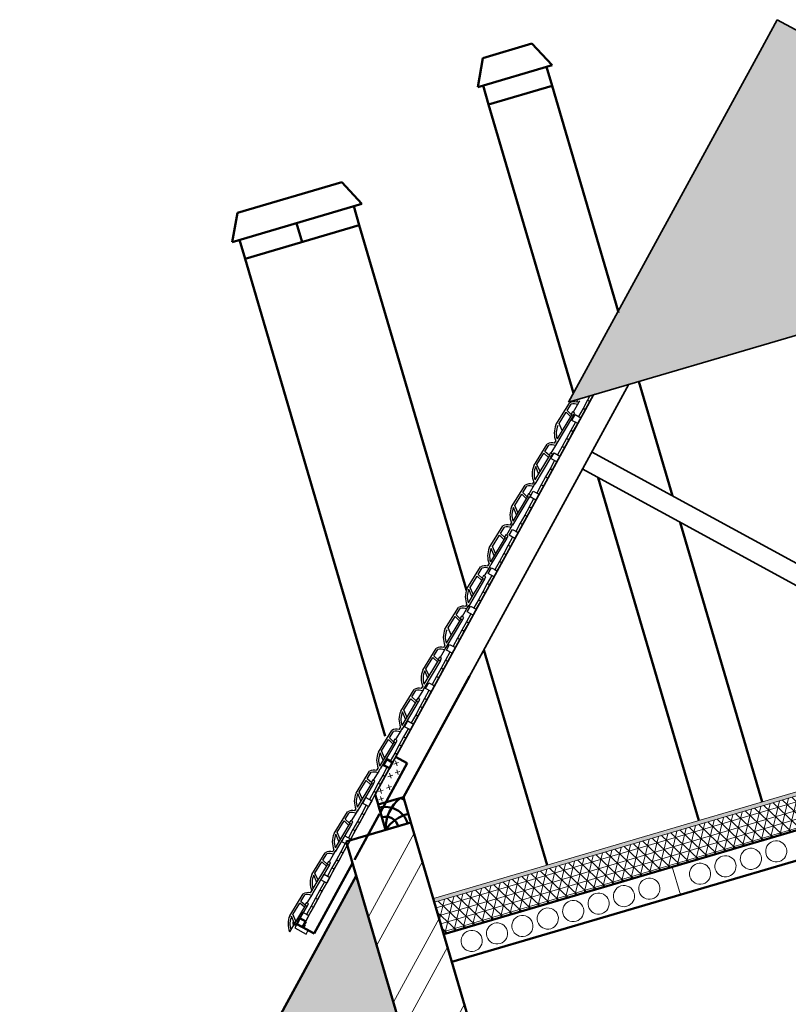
# Model space of a CAD drawing. Header units: millimetres. Extents: x -2096172177 to 2055029645, y -728784453 to 1899906214.
# Tile 104 of 109: x 1885297368 to 1892788845, y 1842070595 to 1851662433. Entities that reach past the tile are written whole.
import ezdxf

# ---------------------------------------------------------------- set-up
doc = ezdxf.new("R2010")
doc.units = ezdxf.units.MM
for name, color, linetype, lineweight in [('Лестница и ступ', 100, 'Continuous', 18), ('линии', 3, 'Continuous', 20), ('Наружные стены', 1, 'Continuous', 50), ('стропила', 5, 'Continuous', 35), ('Уровни пола', 240, 'Continuous', 50), ('черепица', 20, 'Continuous', 30), ('Штриховки', 212, 'Continuous', 25)]:
    doc.layers.add(name, color=color, linetype=linetype, lineweight=lineweight)

# ---------------------------------------------------------------- blocks, each defined once
blk = doc.blocks.new('Фасад (на основе 1 эт)')
at = {"layer": 'Наружные стены', "lineweight": 20}
h = blk.add_hatch(dxfattribs=at)
h.set_pattern_fill('AR-SAND', color=5, scale=0.5)
h.set_pattern_definition([(37.5, (1738189.194, 858432.59), (-0.8000156, 24.470662), [0, -19.304, 0, -21.59, 0, -20.6375]), (7.5, (1738189.194, 858432.59), (22.476164, 35.841255), [0, -10.414, 0, -17.399, 0, -6.6675]), (327.5, (1738173.573, 858432.59), (39.5496185, 0.0718592), [0, -6.35, 0, -22.86, 0, -29.845]), (317.5, (1738173.573, 858432.59), (38.177823, 11.146466), [0, -3.175, 0, -14.986, 0, -17.145])])
h.paths.add_polyline_path([(1812257.054, 959265.777), (1812257.054, 959235.777), (1817574.554, 959235.777), (1817574.554, 959265.777)])
h.paths.add_polyline_path([(1807629.554, 959265.777), (1807629.554, 959235.777), (1811747.047, 959235.777), (1811747.047, 959265.777)])
at = {"layer": 'Уровни пола', "lineweight": 20}
h = blk.add_hatch(dxfattribs=at)
h.set_pattern_fill('NET3', color=3, scale=20)
h.set_pattern_definition([(0, (1738789.194, 858432.59), (0, 63.5), []), (60, (1738789.194, 858432.59), (-54.992613, 31.75), []), (120, (1738789.194, 858432.59), (-54.992613, -31.75), [])])
h.paths.add_polyline_path([(1817574.554, 959235.777), (1812257.054, 959235.777), (1812257.054, 958985.777), (1817574.554, 958985.777)])
h.paths.add_polyline_path([(1811747.047, 959235.777), (1807629.554, 959235.777), (1807629.554, 958985.777), (1811747.044, 958985.777), (1811747.044, 959060.778), (1811747.044, 959145.778), (1811747.047, 959145.778)])
at = {"layer": 'Штриховки'}
h = blk.add_hatch(dxfattribs=at)
h.set_pattern_fill('TILE3', color=256, scale=4, pattern_type=2)
h.set_pattern_definition([(331.6993, (1306856.644, 685659.73), (400.00005757, -199.99943377), [29.5296, -2923.4334]), (323.9727, (1306876.644, 685668.73), (1400.0000374, -999.99716957), [27.203, -2693.0886]), (84.8572, (1306721.6435, 685619.7295), (1600.011055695, 17800.0000799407), [196.7922, -19884.0456]), (46.8476, (1306745.6435, 685629.7295), (2800.00097714, 2999.99994522), [21.9318, -4364.4114]), (90, (1306739.64, 685615.73), (-200, 1e-14), [4, -196]), (59.0362, (1306739.644, 685619.73), (200.0003757, 400.0001299), [11.662, -1154.529]), (63.4349, (1306721.64, 685619.73), (0.00026, 199.999913), [15.6524, -431.5614]), (49.899, (1306728.6435, 685633.7295), (1000.00343812, 1200.00001941), [24.8394, -4943.0642]), (0, (1306721.64, 685619.73), (0, 200), [18, -182]), (16.2602, (1306786.6435, 685659.7295), (3400.00008218, 999.9997206), [25, -4974.9998]), (20.556, (1306766.644, 685668.73), (999.9999944, 399.9990588), [34.176, -1674.6242]), (7.4314, (1306798.6435, 685680.7295), (2999.99995095, 399.9995566), [23.1948, -4615.7704]), (36.0273, (1306744.644, 685652.73), (799.99998864, 599.9985412), [27.203, -2693.0886]), (28.3007, (1306760.644, 685645.73), (2199.9998857, 1199.99727138), [29.5296, -2923.4334]), (352.5686, (1306821.6435, 685683.7295), (1599.99993232, -199.99977732), [23.1948, -4615.7704]), (339.444, (1306844.644, 685680.73), (599.9999651, -199.9994856), [34.176, -1674.6242]), (343.7398, (1306832.6435, 685666.7295), (1400.00003287, -399.99988495), [25, -4974.9998]), (0, (1306810.64, 685666.73), (0, 200), [22, -178]), (275.1429, (1306904.0035, 685815.7295), (200.00529586, -2200.0000152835), [196.7922, -19884.0486]), (0, (1306903.64, 685619.73), (0, 200), [18, -182]), (310.101, (1306898.6435, 685652.7295), (2200.00711284, -2600.00006477), [24.8394, -4943.0642]), (296.5651, (1306914.64, 685633.73), (200.000172, -200.0001), [15.6524, -431.5614]), (300.9638, (1306897.644, 685629.73), (400.0007025, -599.9999475), [11.662, -1154.529]), (90, (1306903.64, 685615.73), (-200, 1e-14), [4, -196]), (313.1524, (1306882.6435, 685645.7295), (200.00011609, -200.00007178), [21.9318, -4364.4114])])
h.paths.add_polyline_path([(1811996.946, 964909.975), (1809667.088, 962580.117), (1814326.804, 962580.117)])
at = {"layer": 'Штриховки', "lineweight": 20}
h = blk.add_hatch(dxfattribs=at)
h.set_pattern_fill('ANSI32', color=5)
h.set_pattern_definition([(45, (1306721.64, 685615.73), (-336.7596, 336.7596), []), (45, (1306946.15, 685615.73), (-336.7596, 336.7596), [])])
h.paths.add_polyline_path([(1804374.554, 955840.777), (1803864.554, 955840.777), (1803864.554, 952765.777), (1804374.554, 952765.777), (1804374.554, 952765.777)])
h.paths.add_polyline_path([(1807629.554, 959865.777), (1807429.554, 959865.777), (1807290.03, 959865.777), (1807119.554, 959695.433), (1807119.554, 952765.777), (1807629.554, 952765.777), (1807629.554, 952765.777)])
h.paths.add_polyline_path([(1818084.554, 956675.777), (1817574.554, 956675.777), (1817574.554, 955235.777), (1818084.554, 955235.777)])
h.paths.add_polyline_path([(1816884.554, 959865.777), (1816374.554, 959865.777), (1816374.554, 959265.777), (1816884.554, 959265.777)])
h = blk.add_hatch(dxfattribs=at)
h.set_pattern_fill('TILE3', color=256, scale=4, pattern_type=2)
h.set_pattern_definition([(331.6993, (1747741.899, 862003.465), (400.0000576, -199.9994338), [29.5296, -2923.4334]), (323.9727, (1747761.899, 862012.465), (1400.0000374, -999.9971696), [27.203, -2693.0886]), (84.8572, (1747606.8986, 861963.465), (1600.011055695, 17800.00007994), [196.7922, -19884.0456]), (46.8476, (1747630.899, 861973.465), (2800.00097714, 2999.9999452), [21.9318, -4364.4114]), (90, (1747624.9, 861959.47), (-200, 1e-14), [4, -196]), (59.0362, (1747624.9, 861963.465), (200.000376, 400.00013), [11.662, -1154.529]), (63.4349, (1747606.9, 861963.465), (0.00026, 199.99991), [15.6524, -431.5614]), (49.899, (1747613.899, 861977.465), (1000.0034381, 1200.0000194), [24.8394, -4943.0642]), (0, (1747606.9, 861963.47), (0, 200), [18, -182]), (16.2602, (1747671.899, 862003.465), (3400.0000822, 999.9997206), [25, -4974.9998]), (20.556, (1747651.899, 862012.465), (999.9999944, 399.999059), [34.176, -1674.6242]), (7.4314, (1747683.899, 862024.465), (2999.99995095, 399.9995566), [23.1948, -4615.7704]), (36.0273, (1747629.899, 861996.465), (799.9999886, 599.9985412), [27.203, -2693.0886]), (28.3007, (1747645.899, 861989.465), (2199.9998857, 1199.9972714), [29.5296, -2923.4334]), (352.5686, (1747706.899, 862027.465), (1599.9999323, -199.9997773), [23.1948, -4615.7704]), (339.444, (1747729.899, 862024.465), (599.999965, -199.9994856), [34.176, -1674.6242]), (343.7398, (1747717.899, 862010.465), (1400.00003287, -399.99988495), [25, -4974.9998]), (0, (1747695.9, 862010.47), (0, 200), [22, -178]), (275.1429, (1747789.2586, 862159.465), (200.00529586, -2200.000015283), [196.7922, -19884.0486]), (0, (1747788.9, 861963.47), (0, 200), [18, -182]), (310.101, (1747783.899, 861996.465), (2200.00711284, -2600.00006477), [24.8394, -4943.0642]), (296.5651, (1747799.9, 861977.465), (200.00017, -200.0001), [15.6524, -431.5614]), (300.9638, (1747782.9, 861973.465), (400.000703, -599.999947), [11.662, -1154.529]), (90, (1747788.9, 861959.47), (-200, 1e-14), [4, -196]), (313.1524, (1747767.899, 861989.465), (200.0001161, -200.0000718), [21.9318, -4364.4114])])
h.paths.add_polyline_path([(1803864.554, 956340.777), (1803364.554, 955840.777), (1807119.554, 955840.777), (1807119.554, 959595.777)])
at = {"layer": 'Лестница и ступ'}
blk.add_line((1811996.946, 964909.975), (1810221.606, 963135.639), dxfattribs=at)
at = {"layer": 'Наружные стены'}
for p, q in [((1807119.554, 952015.777), (1807119.554, 959865.777)), ((1807629.554, 959865.777), (1807119.554, 959865.777)), ((1807629.554, 952015.777), (1807629.554, 959865.777))]:
    blk.add_line(p, q, dxfattribs=at)
at = {"layer": 'Наружные стены', "color": 1, "lineweight": 15}
for p, q in [((1807629.554, 958765.777), (1807629.554, 958985.777)), ((1809429.554, 958765.777), (1809429.554, 958985.777))]:
    blk.add_line(p, q, dxfattribs=at)
at = {"layer": 'стропила'}
for p in [(1811805.249, 964718.277), (1812188.644, 964718.277)]:
    blk.add_line(p, (1811996.946, 964909.975), dxfattribs=at)
at = {"layer": 'стропила', "ltscale": 100}
for p, q in [((1809667.088, 962580.117), (1811805.249, 964718.277)), ((1807429.554, 960145.777), (1809863.893, 962580.117)), ((1807629.554, 960065.777), (1810143.893, 962580.117)), ((1809667.088, 962580.117), (1814326.804, 962580.117)), ((1812002.041, 959897.225), (1809729.128, 962170.139)), ((1811900.734, 959789.244), (1809624.483, 962065.494))]:
    blk.add_line(p, q, dxfattribs=at)
at = {"layer": 'Уровни пола'}
for p, q in [((1809680.131, 965059.639), (1809780.131, 965259.745)), ((1809780.131, 965259.745), (1810165.711, 965259.743)), ((1810165.711, 965259.743), (1810265.698, 965059.639)), ((1810265.698, 965059.639), (1809680.131, 965059.639)), ((1809721.606, 964909.639), (1809721.606, 965059.639)), ((1810221.606, 964909.639), (1810221.606, 965059.639)), ((1809721.606, 962634.423), (1809721.606, 964909.639)), ((1809721.606, 964909.639), (1810221.606, 964909.639)), ((1810221.606, 963133.968), (1810221.606, 964909.639)), ((1807568.894, 964459.639), (1807668.894, 964659.745)), ((1807668.894, 964659.745), (1808490.741, 964659.743)), ((1808490.741, 964659.743), (1808590.728, 964459.639)), ((1808590.728, 964459.639), (1807568.894, 964459.639)), ((1807626.606, 964309.639), (1807626.606, 964459.639)), ((1808076.606, 964309.639), (1808076.606, 964459.639)), ((1808526.606, 964309.639), (1808526.606, 964459.639)), ((1807626.606, 960546.533), (1807626.606, 964309.639)), ((1807626.606, 964309.639), (1808526.606, 964309.639)), ((1808526.606, 961433.298), (1808526.606, 964309.639)), ((1810221.606, 963122.863), (1810221.606, 963128.317)), ((1810221.606, 961677.661), (1810221.606, 962580.117)), ((1809721.606, 959265.777), (1809721.606, 961968.371)), ((1810221.606, 959265.777), (1810221.606, 961468.371)), ((1808526.606, 959265.777), (1808526.606, 960962.829)), ((1807629.554, 960065.777), (1808365.569, 960801.792)), ((1807429.554, 960060.629), (1807429.554, 960145.777)), ((1807429.554, 960060.629), (1807429.554, 960145.777)), ((1806584.739, 959371.397), (1806581.761, 959374.375)), ((1806624.574, 959331.562), (1806584.739, 959371.397)), ((1806642.252, 959349.24), (1806624.574, 959331.562)), ((1807629.554, 958985.777), (1817574.554, 958985.777)), ((1807629.554, 958765.777), (1817574.554, 958765.777))]:
    blk.add_line(p, q, dxfattribs=at)
at = {"layer": 'Уровни пола', "lineweight": 25}
for p, q in [((1809298.414, 962124.065), (1809292.651, 962183.219)), ((1809313.416, 962137.946), (1809305.226, 962194.769)), ((1807430.094, 960145.237), (1808226.109, 960941.252))]:
    blk.add_line(p, q, dxfattribs=at)
at = {"layer": 'Уровни пола', "color": 5, "lineweight": 25}
blk.add_line((1806620.094, 959336.042), (1807658.573, 960373.717), dxfattribs=at)
at = {"layer": 'Уровни пола', "color": 5}
for p, q in [((1807658.033, 960374.257), (1807728.706, 960304.113)), ((1807429.554, 960005.193), (1807728.706, 960304.113)), ((1807139.986, 959715.85), (1807419.554, 959995.201)), ((1806689.962, 959266.174), (1807119.554, 959695.433)), ((1806619.554, 959336.582), (1806689.962, 959266.174))]:
    blk.add_line(p, q, dxfattribs=at)
at = {"layer": 'Уровни пола', "lineweight": 18}
for p, q in [((1807629.559, 960325.757), (1807667.422, 960325.757)), ((1807649.112, 960344.692), (1807649.112, 960305.57)), ((1807559.314, 960246.743), (1807597.176, 960246.743)), ((1807579.456, 960267.917), (1807579.456, 960228.795)), ((1807619.256, 960259.67), (1807657.118, 960259.67)), ((1807638.809, 960278.606), (1807638.809, 960239.484)), ((1807459.151, 960159.532), (1807497.014, 960159.532)), ((1807478.704, 960178.468), (1807478.704, 960139.345)), ((1807526.233, 960166.876), (1807564.095, 960166.876)), ((1807545.786, 960185.812), (1807545.786, 960146.69)), ((1807445.367, 960100.779), (1807483.23, 960100.779)), ((1807464.92, 960119.715), (1807464.92, 960080.593))]:
    blk.add_line(p, q, dxfattribs=at)
at = {"layer": 'Уровни пола', "color": 1}
blk.add_line((1803864.554, 956340.777), (1807119.554, 959595.777), dxfattribs=at)
at = {"layer": 'Уровни пола', "lineweight": 25}
for points in [[(1809872.923, 962588.596), (1809872.648, 962588.871)], [(1809836.159, 962580.521), (1809809.283, 962553.644), (1809823.425, 962539.502), (1809864.444, 962580.521)]]:
    blk.add_lwpolyline(points, dxfattribs=at)
for points in [[(1809773.79, 962489.738), (1809823.288, 962539.236), (1809809.146, 962553.378), (1809759.648, 962503.88)], [(1809688.8, 962405.023), (1809653.444, 962440.378), (1809688.8, 962475.734), (1809724.155, 962440.378)], [(1809724.293, 962440.241), (1809773.79, 962489.738), (1809759.648, 962503.88), (1809710.151, 962454.383)], [(1809589.942, 962305.89), (1809639.44, 962355.388), (1809625.298, 962369.53), (1809575.8, 962320.033)], [(1809639.302, 962355.526), (1809688.8, 962405.023), (1809674.658, 962419.165), (1809625.16, 962369.668)], [(1809540.307, 962256.531), (1809589.805, 962306.028), (1809575.663, 962320.17), (1809526.165, 962270.673)], [(1809455.455, 962171.678), (1809420.099, 962207.033), (1809455.455, 962242.388), (1809490.81, 962207.033)], [(1809490.81, 962207.033), (1809540.307, 962256.531), (1809526.165, 962270.673), (1809476.668, 962221.175)], [(1809405.957, 962122.18), (1809455.455, 962171.678), (1809441.312, 962185.82), (1809391.815, 962136.322)], [(1809306.962, 962023.185), (1809356.46, 962072.683), (1809342.317, 962086.825), (1809292.82, 962037.327)], [(1809356.597, 962072.545), (1809406.095, 962122.043), (1809391.953, 962136.185), (1809342.455, 962086.687)], [(1809222.247, 961938.195), (1809186.892, 961973.55), (1809222.247, 962008.906), (1809257.602, 961973.55)], [(1809257.465, 961973.688), (1809306.962, 962023.185), (1809292.82, 962037.327), (1809243.322, 961987.83)], [(1809172.749, 961888.697), (1809222.247, 961938.195), (1809208.105, 961952.337), (1809158.607, 961902.84)], [(1809073.754, 961789.703), (1809123.252, 961839.2), (1809109.11, 961853.342), (1809059.612, 961803.845)], [(1809123.39, 961839.062), (1809172.887, 961888.56), (1809158.745, 961902.702), (1809109.247, 961853.205)], [(1808988.902, 961704.85), (1808953.546, 961740.205), (1808988.902, 961775.56), (1809024.257, 961740.205)], [(1809024.257, 961740.205), (1809073.754, 961789.703), (1809059.612, 961803.845), (1809010.115, 961754.347)], [(1808939.404, 961655.352), (1808988.902, 961704.85), (1808974.76, 961718.992), (1808925.262, 961669.494)], [(1808890.044, 961605.717), (1808939.542, 961655.215), (1808925.4, 961669.357), (1808875.902, 961619.859)], [(1808790.912, 961506.86), (1808840.409, 961556.357), (1808826.267, 961570.499), (1808776.77, 961521.002)], [(1808840.409, 961556.357), (1808889.907, 961605.855), (1808875.765, 961619.997), (1808826.267, 961570.499)], [(1808705.921, 961422.145), (1808755.419, 961471.642), (1808741.277, 961485.784), (1808691.779, 961436.287)], [(1808755.419, 961471.642), (1808720.063, 961506.997), (1808755.419, 961542.353), (1808790.774, 961506.997)], [(1808656.561, 961372.51), (1808706.059, 961422.007), (1808691.917, 961436.149), (1808642.419, 961386.652)], [(1808557.429, 961273.652), (1808606.926, 961323.15), (1808592.784, 961337.292), (1808543.287, 961287.794)], [(1808606.926, 961323.15), (1808656.424, 961372.647), (1808642.282, 961386.789), (1808592.784, 961337.292)], [(1808472.576, 961188.799), (1808522.074, 961238.297), (1808507.931, 961252.439), (1808458.434, 961202.941)], [(1808522.074, 961238.297), (1808486.718, 961273.652), (1808522.074, 961309.007), (1808557.429, 961273.652)], [(1808423.216, 961139.164), (1808472.714, 961188.662), (1808458.572, 961202.804), (1808409.074, 961153.306)], [(1808324.084, 961040.307), (1808373.581, 961089.804), (1808359.439, 961103.947), (1808309.942, 961054.449)], [(1808373.581, 961089.804), (1808423.079, 961139.302), (1808408.936, 961153.444), (1808359.439, 961103.947)], [(1808288.728, 961004.952), (1808253.373, 961040.307), (1808288.728, 961075.662), (1808324.084, 961040.307)], [(1808189.871, 960905.819), (1808239.368, 960955.317), (1808225.226, 960969.459), (1808175.729, 960919.961)], [(1808239.231, 960955.454), (1808288.728, 961004.952), (1808274.586, 961019.094), (1808225.089, 960969.596)], [(1808140.236, 960856.459), (1808189.733, 960905.957), (1808175.591, 960920.099), (1808126.094, 960870.601)], [(1808055.521, 960771.469), (1808020.165, 960806.824), (1808055.521, 960842.179), (1808090.876, 960806.824)], [(1808090.738, 960806.962), (1808140.236, 960856.459), (1808126.094, 960870.601), (1808076.596, 960821.104)], [(1807956.663, 960672.336), (1808006.161, 960721.834), (1807992.019, 960735.976), (1807942.521, 960686.478)], [(1808006.023, 960721.971), (1808055.521, 960771.469), (1808041.379, 960785.611), (1807991.881, 960736.113)], [(1807907.028, 960622.976), (1807956.526, 960672.474), (1807942.384, 960686.616), (1807892.886, 960637.118)], [(1807822.175, 960538.123), (1807786.82, 960573.479), (1807822.175, 960608.834), (1807857.531, 960573.479)], [(1807857.531, 960573.479), (1807907.028, 960622.976), (1807892.886, 960637.118), (1807843.389, 960587.621)], [(1807772.678, 960488.626), (1807822.175, 960538.123), (1807808.033, 960552.266), (1807758.536, 960502.768)], [(1807673.683, 960389.631), (1807723.181, 960439.129), (1807709.038, 960453.271), (1807659.541, 960403.773)], [(1807723.181, 960439.129), (1807772.678, 960488.626), (1807758.536, 960502.768), (1807709.038, 960453.271)], [(1807624.186, 960340.134), (1807673.683, 960389.631), (1807659.541, 960403.773), (1807610.043, 960354.276)], [(1807539.333, 960255.281), (1807588.83, 960304.778), (1807574.688, 960318.92), (1807525.191, 960269.423)], [(1807440.338, 960156.286), (1807489.835, 960205.783), (1807475.693, 960219.925), (1807426.196, 960170.428)], [(1807489.835, 960205.783), (1807539.333, 960255.281), (1807525.191, 960269.423), (1807475.693, 960219.925)], [(1807355.485, 960071.433), (1807320.13, 960106.788), (1807355.485, 960142.144), (1807390.84, 960106.788)], [(1807390.84, 960106.788), (1807440.338, 960156.286), (1807426.196, 960170.428), (1807376.698, 960120.93)], [(1807305.988, 960021.936), (1807355.485, 960071.433), (1807341.343, 960085.575), (1807291.845, 960036.078)], [(1807206.993, 959922.941), (1807256.49, 959972.438), (1807242.348, 959986.58), (1807192.85, 959937.083)], [(1807256.49, 959972.438), (1807305.988, 960021.936), (1807291.845, 960036.078), (1807242.348, 959986.58)], [(1807157.495, 959873.443), (1807206.993, 959922.941), (1807192.85, 959937.083), (1807143.353, 959887.585)], [(1807072.642, 959788.59), (1807122.14, 959838.088), (1807107.998, 959852.23), (1807058.5, 959802.732)], [(1807122.14, 959838.088), (1807086.784, 959873.443), (1807122.14, 959908.798), (1807157.495, 959873.443)], [(1807023.145, 959739.093), (1807072.642, 959788.59), (1807058.5, 959802.732), (1807009.003, 959753.235)], [(1806924.15, 959640.098), (1806973.647, 959689.595), (1806959.505, 959703.737), (1806910.008, 959654.24)], [(1806973.647, 959689.595), (1807023.145, 959739.093), (1807009.003, 959753.235), (1806959.505, 959703.737)], [(1806839.297, 959555.245), (1806888.795, 959604.743), (1806874.652, 959618.885), (1806825.155, 959569.387)], [(1806888.795, 959604.743), (1806853.439, 959640.098), (1806888.795, 959675.453), (1806924.15, 959640.098)], [(1806789.8, 959505.748), (1806839.297, 959555.245), (1806825.155, 959569.387), (1806775.657, 959519.89)], [(1806690.805, 959406.753), (1806740.302, 959456.25), (1806726.16, 959470.392), (1806676.662, 959420.895)], [(1806740.302, 959456.25), (1806789.8, 959505.748), (1806775.657, 959519.89), (1806726.16, 959470.392)], [(1806655.449, 959371.397), (1806620.094, 959406.753), (1806655.449, 959442.108), (1806690.805, 959406.753)]]:
    blk.add_lwpolyline(points, close=True, dxfattribs=at)
at = {"layer": 'Уровни пола'}
for points in [[(1807588.83, 960304.778), (1807553.475, 960340.134), (1807588.83, 960375.489), (1807624.186, 960340.134)], [(1807429.554, 960065.777), (1807629.554, 960065.777), (1807629.554, 959865.777), (1807429.554, 959865.777)], [(1806620.094, 959336.042), (1806584.739, 959371.397), (1806620.094, 959406.753), (1806655.449, 959371.397)]]:
    blk.add_lwpolyline(points, close=True, dxfattribs=at)
for centre, radius, start, end in [((1807724.715, 959783.925), 307.22, 113.4469243, 163.8930063), ((1807429.554, 959865.777), 266.923, 41.4719306, 48.5280694), ((1807429.554, 959866.227), 173.065, 359.8510013, 90), ((1807429.554, 959865.777), 99.82, 0, 90), ((1807619.967, 959637.77), 297.06, 88.1506113, 129.8658998), ((1806573.167, 959382.969), 12.074, 120.5621955, 315)]:
    blk.add_arc(centre, radius, start, end, dxfattribs=at)
at = {"layer": 'черепица', "lineweight": 25}
for p, q in [((1809527.936, 962441.448), (1809672.206, 962571.274)), ((1809620.285, 962524.551), (1809620.171, 962524.74)), ((1809639.322, 962521.621), (1809682.058, 962559.963)), ((1809663.254, 962482.053), (1809639.322, 962521.621)), ((1809739.244, 962552.368), (1809679.937, 962497.49)), ((1809727.908, 962562.191), (1809738.918, 962572.41)), ((1809739.244, 962552.368), (1809753.358, 962565.468)), ((1809676.024, 962473.779), (1809496.192, 962306.035)), ((1809664.307, 962483.027), (1809506.38, 962336.895)), ((1809561.476, 962387.876), (1809553.286, 962444.699)), ((1809553.32, 962444.462), (1809628.13, 962511.58)), ((1809652.184, 962471.81), (1809628.13, 962511.58)), ((1809279.876, 962191.517), (1809424.146, 962321.344)), ((1809391.262, 962271.691), (1809433.998, 962310.033)), ((1809491.184, 962302.438), (1809431.877, 962247.56)), ((1809479.848, 962312.261), (1809492.967, 962324.437)), ((1809491.184, 962302.438), (1809505.298, 962315.538)), ((1809427.964, 962223.849), (1809248.132, 962056.105)), ((1809416.247, 962233.097), (1809258.32, 962086.965)), ((1809305.26, 962194.532), (1809380.07, 962261.65)), ((1809372.225, 962274.621), (1809372.111, 962274.81)), ((1809404.125, 962221.88), (1809380.07, 962261.65)), ((1809415.194, 962232.123), (1809391.262, 962271.691)), ((1809031.784, 961940.549), (1809176.054, 962070.376)), ((1809231.757, 962061.293), (1809245.871, 962074.393)), ((1809238.4, 962066.601), (1809249.41, 962076.819)), ((1809057.169, 961943.564), (1809131.979, 962010.682)), ((1809124.133, 962023.653), (1809124.019, 962023.842)), ((1809156.033, 961970.912), (1809131.979, 962010.682)), ((1809143.17, 962020.723), (1809185.907, 962059.065)), ((1809167.102, 961981.155), (1809143.17, 962020.723)), ((1809243.093, 962051.47), (1809183.785, 961996.592)), ((1809243.093, 962051.47), (1809257.207, 962064.57)), ((1809179.872, 961972.881), (1809000.04, 961805.137)), ((1809168.155, 961982.129), (1809010.228, 961835.997)), ((1809042.786, 961950.449), (1809042.753, 961950.781)), ((1809050.322, 961873.097), (1809044.559, 961932.251)), ((1809065.324, 961886.978), (1809057.134, 961943.801)), ((1808782.593, 961691.358), (1808926.863, 961821.185)), ((1808874.942, 961774.462), (1808874.828, 961774.651)), ((1808893.979, 961771.532), (1808936.715, 961809.874)), ((1808917.911, 961731.964), (1808893.979, 961771.532)), ((1808993.901, 961802.279), (1808934.594, 961747.4)), ((1808982.565, 961812.102), (1808996.679, 961825.202)), ((1808985.737, 961813.937), (1808999.851, 961827.037)), ((1808993.901, 961802.279), (1809008.015, 961815.378)), ((1808930.681, 961723.69), (1808759.037, 961566.4)), ((1808918.964, 961732.938), (1808761.037, 961586.806)), ((1808793.594, 961701.258), (1808793.562, 961701.59)), ((1808807.977, 961694.373), (1808882.787, 961761.491)), ((1808906.842, 961721.721), (1808882.787, 961761.491)), ((1808801.131, 961623.905), (1808795.367, 961683.06)), ((1808816.133, 961637.787), (1808807.943, 961694.61)), ((1808533.615, 961442.38), (1808677.885, 961572.206)), ((1808645, 961522.553), (1808687.737, 961560.895)), ((1808744.923, 961553.3), (1808685.615, 961498.422)), ((1808733.587, 961563.123), (1808747.701, 961576.223)), ((1808736.545, 961564.746), (1808747.555, 961574.964)), ((1808744.923, 961553.3), (1808759.037, 961566.4)), ((1808681.703, 961474.711), (1808501.87, 961306.967)), ((1808669.985, 961483.959), (1808512.059, 961337.827)), ((1808558.999, 961445.394), (1808633.809, 961512.512)), ((1808625.964, 961525.483), (1808625.849, 961525.672)), ((1808657.863, 961472.742), (1808633.809, 961512.512)), ((1808668.932, 961482.985), (1808645, 961522.553)), ((1808544.616, 961452.279), (1808544.583, 961452.611)), ((1808552.153, 961374.927), (1808546.389, 961434.081)), ((1808567.154, 961388.808), (1808558.965, 961445.631)), ((1808287.595, 961195.024), (1808431.865, 961324.85)), ((1808487.567, 961315.767), (1808498.576, 961325.986)), ((1808312.979, 961198.038), (1808387.789, 961265.156)), ((1808379.944, 961278.127), (1808379.829, 961278.316)), ((1808411.843, 961225.386), (1808387.789, 961265.156)), ((1808398.98, 961275.197), (1808441.717, 961313.539)), ((1808422.913, 961235.629), (1808398.98, 961275.197)), ((1808498.903, 961305.944), (1808439.595, 961251.066)), ((1808498.903, 961305.944), (1808513.017, 961319.044)), ((1808435.683, 961227.355), (1808255.85, 961059.611)), ((1808423.966, 961236.603), (1808266.039, 961090.471)), ((1808321.135, 961141.452), (1808312.945, 961198.275)), ((1808039.535, 960945.093), (1808183.805, 961074.92)), ((1808131.884, 961028.197), (1808131.77, 961028.386)), ((1808150.921, 961025.267), (1808193.657, 961063.609)), ((1808174.853, 960985.699), (1808150.921, 961025.267)), ((1808250.843, 961056.014), (1808191.536, 961001.136)), ((1808239.507, 961065.837), (1808252.626, 961078.013)), ((1808250.843, 961056.014), (1808264.957, 961069.114)), ((1808187.623, 960977.425), (1808007.791, 960809.681)), ((1808175.906, 960986.673), (1808017.979, 960840.541)), ((1808064.919, 960948.108), (1808139.729, 961015.226)), ((1808163.783, 960975.456), (1808139.729, 961015.226)), ((1808058.073, 960877.641), (1808052.309, 960936.795)), ((1808073.075, 960891.522), (1808064.885, 960948.345)), ((1807791.443, 960694.125), (1807935.713, 960823.952)), ((1807902.829, 960774.299), (1807945.566, 960812.641)), ((1808002.751, 960805.046), (1807943.444, 960750.168)), ((1807991.415, 960814.869), (1808005.529, 960827.969)), ((1807998.059, 960820.177), (1808009.069, 960830.395)), ((1808002.751, 960805.046), (1808016.865, 960818.146)), ((1807927.814, 960735.705), (1807769.887, 960589.573)), ((1807816.827, 960697.14), (1807891.637, 960764.258)), ((1807883.792, 960777.229), (1807883.678, 960777.418)), ((1807915.692, 960724.488), (1807891.637, 960764.258)), ((1807926.761, 960734.731), (1807902.829, 960774.299)), ((1807939.531, 960726.457), (1807759.699, 960558.713)), ((1807802.444, 960704.025), (1807802.412, 960704.357)), ((1807809.981, 960626.673), (1807804.218, 960685.827)), ((1807824.983, 960640.554), (1807816.793, 960697.377)), ((1807742.224, 960565.678), (1807756.338, 960578.778)), ((1807745.396, 960567.513), (1807759.51, 960580.613)), ((1807542.252, 960444.934), (1807686.522, 960574.761)), ((1807567.636, 960447.949), (1807642.446, 960515.067)), ((1807634.601, 960528.038), (1807634.487, 960528.227)), ((1807666.5, 960475.297), (1807642.446, 960515.067)), ((1807653.638, 960525.107), (1807696.374, 960563.45)), ((1807677.57, 960485.54), (1807653.638, 960525.107)), ((1807753.56, 960555.855), (1807694.253, 960500.976)), ((1807753.56, 960555.855), (1807767.674, 960568.954)), ((1807690.34, 960477.266), (1807518.695, 960319.976)), ((1807678.623, 960486.514), (1807520.696, 960340.382)), ((1807553.253, 960454.834), (1807553.221, 960455.166)), ((1807560.79, 960377.481), (1807555.026, 960436.635)), ((1807575.792, 960391.363), (1807567.602, 960448.186)), ((1807293.273, 960195.956), (1807437.543, 960325.782)), ((1807493.246, 960316.699), (1807507.359, 960329.799)), ((1807496.204, 960318.322), (1807507.214, 960328.54)), ((1807504.582, 960306.876), (1807518.695, 960319.976)), ((1807441.361, 960228.287), (1807261.529, 960060.543)), ((1807429.644, 960237.535), (1807271.717, 960091.403)), ((1807318.658, 960198.97), (1807393.468, 960266.088)), ((1807304.275, 960205.855), (1807304.242, 960206.187)), ((1807311.811, 960128.503), (1807306.048, 960187.657)), ((1807326.813, 960142.384), (1807318.623, 960199.207)), ((1807047.254, 959948.599), (1807191.524, 960078.426)), ((1807158.639, 960028.773), (1807201.376, 960067.115)), ((1807258.562, 960059.52), (1807199.254, 960004.642)), ((1807247.226, 960069.343), (1807258.235, 960079.562)), ((1807258.562, 960059.52), (1807272.676, 960072.62)), ((1807183.624, 959990.179), (1807025.698, 959844.047)), ((1807072.638, 959951.614), (1807147.448, 960018.732)), ((1807139.603, 960031.703), (1807139.488, 960031.892)), ((1807171.502, 959978.962), (1807147.448, 960018.732)), ((1807182.571, 959989.205), (1807158.639, 960028.773)), ((1807195.342, 959980.931), (1807015.509, 959813.187)), ((1807065.792, 959881.147), (1807060.028, 959940.301)), ((1807080.793, 959895.028), (1807072.604, 959951.851)), ((1806799.194, 959698.669), (1806943.464, 959828.496)), ((1806824.578, 959701.684), (1806899.388, 959768.802)), ((1806891.543, 959781.773), (1806891.428, 959781.962)), ((1806923.442, 959729.032), (1806899.388, 959768.802)), ((1806910.58, 959778.843), (1806953.316, 959817.185)), ((1806934.512, 959739.275), (1806910.58, 959778.843)), ((1807010.502, 959809.59), (1806951.194, 959754.712)), ((1806999.166, 959819.413), (1807012.284, 959831.589)), ((1807010.502, 959809.59), (1807024.616, 959822.69)), ((1806947.282, 959731.001), (1806767.449, 959563.257)), ((1806935.565, 959740.249), (1806777.638, 959594.117)), ((1806810.195, 959708.569), (1806810.163, 959708.901)), ((1806817.732, 959631.217), (1806811.968, 959690.371)), ((1806832.734, 959645.098), (1806824.544, 959701.921)), ((1806551.102, 959447.701), (1806695.372, 959577.528)), ((1806662.488, 959527.875), (1806705.224, 959566.217)), ((1806762.41, 959558.622), (1806703.103, 959503.744)), ((1806751.074, 959568.445), (1806765.188, 959581.545)), ((1806762.41, 959558.622), (1806776.524, 959571.722)), ((1806777.638, 959594.117), (1806764.22, 959581.701)), ((1806687.473, 959489.281), (1806516.025, 959331.667)), ((1806576.486, 959450.716), (1806651.296, 959517.834)), ((1806698.252, 959480.972), (1806582.829, 959373.307)), ((1806643.451, 959530.805), (1806643.337, 959530.994)), ((1806675.35, 959478.064), (1806651.296, 959517.834)), ((1806686.42, 959488.307), (1806662.488, 959527.875)), ((1806562.103, 959457.601), (1806562.071, 959457.933)), ((1806569.64, 959380.249), (1806563.876, 959439.403)), ((1806584.642, 959394.13), (1806576.452, 959450.953))]:
    blk.add_line(p, q, dxfattribs=at)
at = {"layer": 'черепица'}
for p, q in [((1807404.659, 960276.129), (1807447.396, 960314.471)), ((1807504.582, 960306.876), (1807445.274, 960251.998)), ((1807385.622, 960279.059), (1807385.508, 960279.248)), ((1807417.522, 960226.318), (1807393.468, 960266.088)), ((1807428.591, 960236.561), (1807404.659, 960276.129)), ((1807058.255, 959958.499), (1807058.222, 959958.831))]:
    blk.add_line(p, q, dxfattribs=at)
at = {"layer": 'черепица', "lineweight": 25}
for points in [[(1809673.913, 962472.729), (1809689.485, 962487.254), (1809676.692, 962500.968), (1809661.121, 962486.443)], [(1809425.853, 962222.799), (1809441.425, 962237.323), (1809428.633, 962251.037), (1809413.061, 962236.513)], [(1809180.15, 961970.844), (1809195.722, 961985.369), (1809182.93, 961999.083), (1809167.358, 961984.558)], [(1808928.57, 961722.639), (1808944.142, 961737.164), (1808931.35, 961750.878), (1808915.778, 961736.353)], [(1808679.592, 961473.661), (1808695.163, 961488.186), (1808682.371, 961501.9), (1808666.8, 961487.375)], [(1808433.572, 961226.305), (1808449.143, 961240.83), (1808436.351, 961254.544), (1808420.78, 961240.019)], [(1808185.512, 960976.375), (1808201.084, 960990.899), (1808188.291, 961004.613), (1808172.72, 960990.089)], [(1807939.809, 960724.42), (1807955.38, 960738.945), (1807942.588, 960752.659), (1807927.017, 960738.134)], [(1807688.229, 960476.215), (1807703.801, 960490.74), (1807691.008, 960504.454), (1807675.437, 960489.929)], [(1807193.231, 959979.881), (1807208.802, 959994.406), (1807196.01, 960008.12), (1807180.439, 959993.595)], [(1806945.171, 959729.951), (1806960.742, 959744.475), (1806947.95, 959758.189), (1806932.379, 959743.664)], [(1806697.079, 959478.983), (1806712.651, 959493.508), (1806699.859, 959507.221), (1806684.287, 959492.697)]]:
    blk.add_lwpolyline(points, close=True, dxfattribs=at)
at = {"layer": 'черепица'}
for points in [[(1807439.25, 960227.237), (1807454.822, 960241.762), (1807442.03, 960255.476), (1807426.458, 960240.951)], [(1806584.739, 959371.397), (1806561.103, 959347.761), (1806630.733, 959278.131), (1806654.369, 959301.767)]]:
    blk.add_lwpolyline(points, close=True, dxfattribs=at)
at = {"layer": 'черепица', "lineweight": 25}
for centre, radius, start, end in [((1809687.886, 962498.565), 74.38, 57.9909938, 102.169537), ((1809681.502, 962484.991), 74.38, 50.6892173, 90.0796417), ((1809647.395, 962342.016), 155.425, 140.2276596, 186.7119252), ((1809642.484, 962341.782), 136.191, 138.307336, 182.0564925), ((1809439.826, 962248.635), 74.38, 57.9909938, 102.169537), ((1809433.442, 962235.061), 74.38, 50.6892173, 90.0796417), ((1809399.335, 962092.086), 155.425, 140.2276596, 186.7119252), ((1809394.424, 962091.852), 136.191, 138.307336, 182.0564925), ((1809191.734, 961997.667), 74.38, 57.9909938, 102.169537), ((1809185.351, 961984.093), 74.38, 50.6892173, 90.0796417), ((1809151.243, 961841.118), 155.425, 140.2276596, 185.8915527), ((1809146.332, 961840.884), 136.191, 138.307336, 182.0564925), ((1808942.543, 961748.476), 74.38, 57.9909938, 102.169537), ((1808936.159, 961734.902), 74.38, 50.6892173, 90.0796417), ((1809151.243, 961841.118), 155.425, 186.2654905, 186.7119252), ((1808902.052, 961591.927), 155.425, 140.2276596, 185.8863827), ((1808897.141, 961591.693), 136.191, 138.307336, 182.0564925), ((1808693.564, 961499.497), 74.38, 57.9909938, 102.169537), ((1808687.181, 961485.924), 74.38, 50.6892173, 90.0796417), ((1808653.073, 961342.948), 155.425, 140.2276596, 186.4784943), ((1808648.162, 961342.714), 136.191, 138.307336, 182.0564925), ((1808447.545, 961252.141), 74.38, 57.9909938, 102.169537), ((1808441.161, 961238.567), 74.38, 50.6892173, 90.0796417), ((1808407.054, 961095.592), 155.425, 140.2276596, 186.7119252), ((1808402.143, 961095.358), 136.191, 138.307336, 182.0564925), ((1808199.485, 961002.211), 74.38, 57.9909938, 102.169537), ((1808193.101, 960988.637), 74.38, 50.6892173, 90.0796417), ((1808158.994, 960845.662), 155.425, 140.2276596, 186.7119252), ((1808154.083, 960845.428), 136.191, 138.307336, 182.0564925), ((1807951.393, 960751.243), 74.38, 57.9909938, 102.169537), ((1807945.009, 960737.669), 74.38, 50.6892173, 90.0796417), ((1807910.902, 960594.694), 155.425, 140.2276596, 185.8915527), ((1807905.991, 960594.46), 136.191, 138.307336, 182.0564925), ((1807702.202, 960502.052), 74.38, 57.9909938, 102.169537), ((1807695.818, 960488.478), 74.38, 50.6892173, 90.0796417), ((1807910.902, 960594.694), 155.425, 186.2654905, 186.7119252), ((1807661.711, 960345.503), 155.425, 140.2276596, 185.8863827), ((1807656.8, 960345.269), 136.191, 138.307336, 182.0564925), ((1807453.223, 960253.073), 74.38, 57.9909938, 102.169537), ((1807446.84, 960239.5), 74.38, 50.6892173, 90.0796417), ((1807412.732, 960096.524), 155.425, 140.2276596, 186.4784943), ((1807407.821, 960096.29), 136.191, 138.307336, 182.0564925), ((1807207.203, 960005.717), 74.38, 57.9909938, 102.169537), ((1807200.82, 959992.143), 74.38, 50.6892173, 90.0796417), ((1807166.712, 959849.168), 155.425, 140.2276596, 186.7119252), ((1807161.801, 959848.934), 136.191, 138.307336, 182.0564925), ((1806959.144, 959755.787), 74.38, 57.9909938, 102.169537), ((1806952.76, 959742.213), 74.38, 50.6892173, 90.0796417), ((1806918.653, 959599.238), 155.425, 140.2276596, 186.7119252), ((1806913.742, 959599.004), 136.191, 138.307336, 182.0564925), ((1806711.052, 959504.819), 74.38, 57.9909938, 102.169537), ((1806704.668, 959491.245), 74.38, 50.6892173, 90.0796417), ((1806670.561, 959348.27), 155.425, 140.2276596, 186.7119252), ((1806665.65, 959348.036), 136.191, 138.307336, 182.0564925)]:
    blk.add_arc(centre, radius, start, end, dxfattribs=at)
at = {"layer": 'Штриховки', "lineweight": 15}
for p, q in [((1807629.554, 959265.777), (1811747.054, 959265.777)), ((1807629.554, 959235.777), (1811747.054, 959235.777)), ((1807629.554, 958985.777), (1811747.054, 958985.777))]:
    blk.add_line(p, q, dxfattribs=at)
at = {"layer": 'Штриховки', "color": 1, "lineweight": 15}
for centre in [(1807817.348, 958876.269), (1808017.348, 958876.269), (1808217.348, 958876.269), (1808417.348, 958876.269), (1808617.348, 958876.269), (1808817.348, 958876.269), (1809017.348, 958876.269), (1809217.348, 958876.269), (1809617.348, 958876.269), (1809817.348, 958876.269), (1810017.348, 958876.269), (1810217.348, 958876.269)]:
    blk.add_circle(centre, 80, dxfattribs=at)

msp = doc.modelspace()

# ---------------------------------------------------------------- block references
at = {"layer": 'линии', "xscale": -1289.125523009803, "yscale": -1287.842123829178, "zscale": 1289.125523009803, "rotation": 196.3740975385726}
msp.add_blockref('Фасад (на основе 1 эт)', (1843499.301, 904896.093), dxfattribs=at)

doc.saveas('drawing.dxf')
